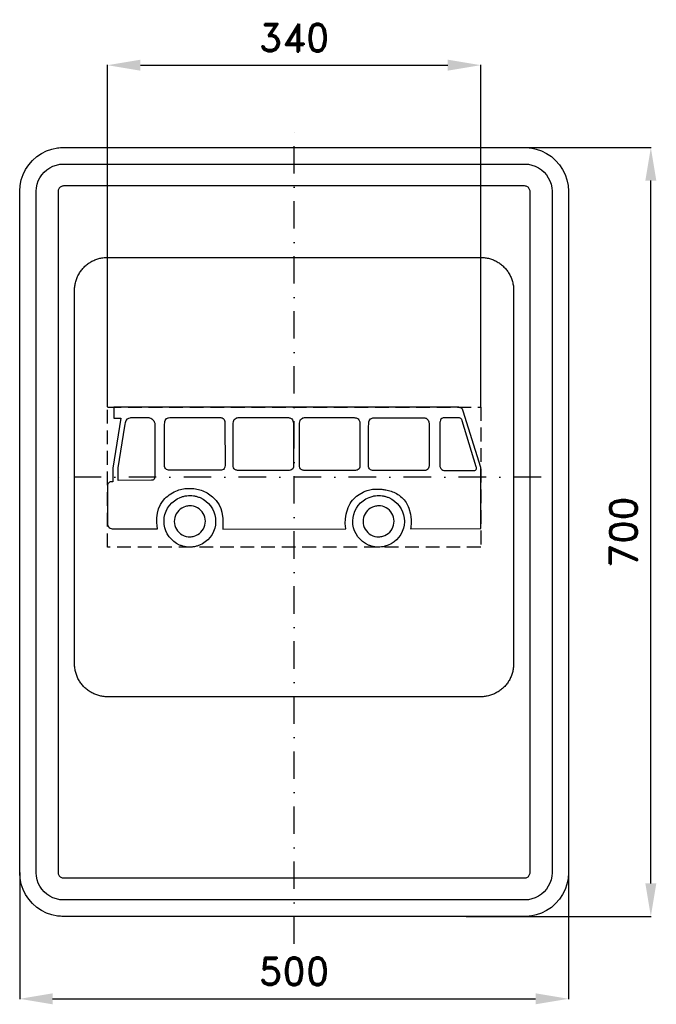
# Model space of a CAD drawing. Header units: millimetres. Extents: x -250 to 330, y -430 to 466.
import ezdxf

# ---------------------------------------------------------------- set-up
doc = ezdxf.new("R2010")
doc.units = ezdxf.units.MM
doc.header["$LTSCALE"] = 5
doc.linetypes.add('ČERCHOVANÁX2', pattern=[2, 1, -0.5, 0, -0.5])
doc.linetypes.add('ČÁRKOVANÁX2', pattern=[1.5, 1, -0.5])
doc.layers.add('Kóty', color=2, linetype='Continuous')
doc.layers.add('Značka', color=7, linetype='Continuous')
doc.styles.get("Standard").update_dxf_attribs({"font": 'romand.shx', "height": 25})
doc.dimstyles.get("Standard").update_dxf_attribs({"dimtxt": 25, "dimasz": 30, "dimexe": 0.18, "dimexo": 0.0625, "dimgap": 12.5, "dimtad": 1, "dimdec": 0, "dimzin": 0, "dimdsep": 46, "dimtxsty": 'Standard', "dimcen": 0.09, "dimadec": 0, "dimazin": 0, "dimtfac": 1, "dimtdec": 0, "dimtofl": 0, "dimtmove": 0, "dimatfit": 3, "dimfxl": 1, "dimtolj": 1, "dimtzin": 0, "dimarcsym": 0})

# ---------------------------------------------------------------- blocks, each defined once
blk = doc.blocks.new('*D0')
at = {"layer": 'Defpoints', "color": 0, "transparency": 16777216}
for p in [(-250, -310), (250, -310), (250, -425)]:
    blk.add_point(p, dxfattribs=at)
at = {"layer": 'Kóty', "color": 0, "lineweight": -2, "transparency": 16777216}
for p, q in [((-250, -310.0625), (-250, -425.18)), ((250, -310.0625), (250, -425.18)), ((-220, -425), (220, -425))]:
    blk.add_line(p, q, dxfattribs=at)
at = {"layer": 'Kóty', "color": 0, "transparency": 16777216}
for points in [[(-220, -420), (-220, -430), (-250, -425)], [(220, -420), (220, -430), (250, -425)]]:
    blk.add_solid(points, dxfattribs=at)
at = {"layer": 'Kóty', "color": 0, "transparency": 16777216, "insert": (0, -400), "char_height": 25, "attachment_point": 5}
blk.add_mtext('\\A1;500', dxfattribs=at)
blk = doc.blocks.new('*D1')
at = {"layer": 'Defpoints', "color": 0, "transparency": 16777216}
for p in [(134.41, 350), (325, 350), (156.85, -350)]:
    blk.add_point(p, dxfattribs=at)
at = {"layer": 'Kóty', "color": 0, "lineweight": -2, "transparency": 16777216}
for p, q in [((134.47, 350), (325.18, 350)), ((325, -320), (325, 320)), ((156.91, -350), (325.18, -350))]:
    blk.add_line(p, q, dxfattribs=at)
at = {"layer": 'Kóty', "color": 0, "transparency": 16777216}
for points in [[(320, 320), (330, 320), (325, 350)], [(320, -320), (330, -320), (325, -350)]]:
    blk.add_solid(points, dxfattribs=at)
at = {"layer": 'Kóty', "color": 0, "transparency": 16777216, "insert": (300, 0), "char_height": 25, "attachment_point": 5, "rotation": 90}
blk.add_mtext('\\A1;700', dxfattribs=at)
blk = doc.blocks.new('*D2')
at = {"layer": 'Defpoints', "color": 0, "transparency": 16777216}
for p in [(170, 425), (-170, 113.75), (170, 113.75)]:
    blk.add_point(p, dxfattribs=at)
at = {"layer": 'Kóty', "color": 0, "lineweight": -2, "transparency": 16777216}
for p, q in [((-170, 113.8125), (-170, 425.18)), ((-140, 425), (140, 425)), ((170, 113.8125), (170, 425.18))]:
    blk.add_line(p, q, dxfattribs=at)
at = {"layer": 'Kóty', "color": 0, "transparency": 16777216}
for points in [[(-140, 430), (-140, 420), (-170, 425)], [(140, 430), (140, 420), (170, 425)]]:
    blk.add_solid(points, dxfattribs=at)
at = {"layer": 'Kóty', "color": 0, "transparency": 16777216, "insert": (0, 450), "char_height": 25, "attachment_point": 5}
blk.add_mtext('\\A1;340', dxfattribs=at)

msp = doc.modelspace()

# ---------------------------------------------------------------- linework, layer by layer
at = {"layer": 'Značka', "color": 6, "linetype": 'ČERCHOVANÁX2', "ltscale": 5}
for points in [[(0, -375), (0, 375)], [(225, 50), (-225, 50)]]:
    msp.add_lwpolyline(points, dxfattribs=at)
at = {"layer": 'Značka', "color": 5}
for points in [[(-210, -350), (-210.2, -349.9995), (-210.3, -349.9988, -0.0321716), (-215.5, -349.637), (-220.6, -348.5823), (-225.5, -346.9227), (-230.1, -344.5885), (-234.4, -341.714), (-238.3, -338.2843), (-241.7, -334.4026), (-244.6, -330.0906), (-246.9, -325.4605), (-248.6, -320.5549), (-249.7, -315.4767), (-250, -310.314), (-250, -310.157), (-250, -310), (-250, 310), (-250, 310.157), (-250, 310.314), (-249.6, 315.479), (-248.6, 320.555), (-246.9, 325.464), (-244.6, 330.091), (-241.7, 334.402), (-238.3, 338.284), (-234.4, 341.717), (-230.1, 344.589), (-225.5, 346.906), (-220.6, 348.582), (-215.5, 349.654, -0.0367311), (-210.3, 349.999), (-210.2, 350), (-210, 350), (210, 350), (210.2, 350), (210.3, 349.999, -0.0321716), (215.5, 349.637), (220.6, 348.582), (225.5, 346.923), (230.1, 344.589), (234.4, 341.714), (238.3, 338.284), (241.7, 334.403), (244.6, 330.091), (246.9, 325.46), (248.6, 320.555), (249.7, 315.477), (250, 310.314), (250, 310.157), (250, 310), (250, -310), (250, -310.157), (250, -310.314), (249.6, -315.4791), (248.6, -320.5549), (246.9, -325.4636), (244.6, -330.0906), (241.7, -334.4017), (238.3, -338.2843), (234.4, -341.7172), (230.1, -344.5885), (225.5, -346.9061), (220.6, -348.5823), (215.5, -349.6542, -0.0367341), (210.3, -349.9988), (210.2, -349.9996), (210, -350), (-210, -350)], [(-210, -335), (-210.1, -334.9997), (-210.2, -334.9992, -0.0321601), (-213.4, -334.7731), (-216.6, -334.1139), (-219.7, -333.0767), (-222.6, -331.6178), (-225.3, -329.8212), (-227.7, -327.6777), (-229.8, -325.2516), (-231.6, -322.5566), (-233.1, -319.6628), (-234.1, -316.5968), (-234.8, -313.423), (-235, -310.196), (-235, -310.098), (-235, -310), (-235, 310), (-235, 310.098), (-235, 310.196), (-234.8, 313.424), (-234.1, 316.597), (-233.1, 319.665), (-231.6, 322.557), (-229.8, 325.251), (-227.7, 327.678), (-225.3, 329.823), (-222.6, 331.618), (-219.7, 333.066), (-216.6, 334.114), (-213.4, 334.784, -0.0367287), (-210.2, 334.999), (-210.1, 335), (-210, 335), (210, 335), (210.1, 335), (210.2, 334.999, -0.0321789), (213.4, 334.773), (216.6, 334.114), (219.7, 333.077), (222.6, 331.618), (225.3, 329.821), (227.7, 327.678), (229.8, 325.252), (231.6, 322.557), (233.1, 319.663), (234.1, 316.597), (234.8, 313.423), (235, 310.196), (235, 310.098), (235, 310), (235, -310), (235, -310.098), (235, -310.196), (234.8, -313.424), (234.1, -316.5968), (233.1, -319.6648), (231.6, -322.5566), (229.8, -325.2511), (227.7, -327.6777), (225.3, -329.8233), (222.6, -331.6178), (219.7, -333.0663), (216.6, -334.1139), (213.4, -334.7839), (210.2, -334.9992), (210.1, -334.9997), (210, -335), (-210, -335)], [(-170, -150), (-170.1178, -150), (-170.2356, -149.999, -0.0321792), (-174.1093, -149.728, -0.0354415), (-177.9162, -148.937, -0.0362629), (-181.5977, -147.692, -0.0344168), (-185.068, -145.941, -0.033722), (-188.3013, -143.785, -0.0340844), (-191.2132, -141.213, -0.03421), (-193.7879, -138.302, -0.0342332), (-195.9414, -135.068, -0.0340475), (-197.6795, -131.595, -0.0334126), (-198.9367, -127.916, -0.0341277), (-199.7406, -124.108, -0.036745), (-199.9991, -120.236), (-199.9997, -120.118), (-200, -120), (-200, 220), (-199.9996, 220.118), (-199.9991, 220.236, -0.0321818), (-199.7277, 224.109, -0.0354451), (-198.9367, 227.916, -0.0362718), (-197.692, 231.598, -0.0344147), (-195.9414, 235.068, -0.0337102), (-193.7855, 238.301, -0.0340811), (-191.2132, 241.213, -0.0342091), (-188.3019, 243.788, -0.0342289), (-185.068, 245.941, -0.0340264), (-181.5954, 247.68, -0.0334163), (-177.9162, 248.937, -0.0341134), (-174.1075, 249.741, -0.0367486), (-170.2356, 249.999), (-170.1178, 250), (-170, 250), (170, 250), (170.118, 250), (170.236, 249.999, -0.0321795), (174.109, 249.728, -0.0354563), (177.916, 248.937, -0.0362667), (181.598, 247.692, -0.0344283), (185.068, 245.941, -0.0337327), (188.301, 243.785, -0.034076), (191.213, 241.213, -0.034198), (193.788, 238.302, -0.0342084), (195.941, 235.068, -0.034041), (197.68, 231.595, -0.0334151), (198.937, 227.916, -0.0341264), (199.741, 224.108, -0.0367402), (199.999, 220.236), (200, 220.118), (200, 220), (200, -120), (200, -120.118), (199.999, -120.236, -0.0321792), (199.728, -124.109, -0.0354496), (198.937, -127.916, -0.0362653), (197.692, -131.598, -0.034416), (195.941, -135.068, -0.0337263), (193.785, -138.301, -0.0340842), (191.213, -141.213, -0.0342061), (188.302, -143.788, -0.0342324), (185.068, -145.941, -0.0340485), (181.595, -147.68, -0.0334137), (177.916, -148.937, -0.0341264), (174.108, -149.741, -0.0367489), (170.236, -149.999), (170.118, -150), (170, -150), (-170, -150)], [(-124.29, 2.751), (-124.66, 5.717), (-124.95, 8.694), (-125.04, 12.948), (-124.58, 17.18), (-123.53, 21.221), (-121.77, 25), (-119.89, 27.827), (-117.64, 30.388, -0.0551313), (-112.35, 34.773, -0.0616626), (-106.22, 37.814, -0.0500282), (-100.83, 39.267, -0.0422603), (-95.25, 39.711, -0.040202), (-89.87, 39.351, -0.0464697), (-84.65, 38.075, -0.0534868), (-79.19, 35.614, -0.0516846), (-74.36, 32.062), (-71.01, 28.612), (-68.33, 24.64), (-66.79, 21.392), (-65.7, 17.963), (-64.8, 12.35), (-64.78, 6.657), (-64.9, 4.652), (-65.05, 2.653), (47.08, 2.988), (46.84, 5.287), (46.68, 7.585), (46.8, 11.972), (47.49, 16.356, -0.0621609), (50.07, 24.077, -0.090115), (54.73, 30.57), (56.92, 32.556), (59.34, 34.279), (62.87, 36.305, -0.0392479), (66.65, 37.814, -0.0477139), (71.46, 38.884, -0.0385739), (76.41, 39.116, -0.0239962), (79.98, 38.894, -0.0209837), (83.52, 38.353, -0.0345156), (88.51, 37.075, -0.0494649), (93.21, 34.989, -0.0638726), (98.09, 31.46, -0.061349), (101.97, 26.815, -0.0563732), (104.62, 21.774), (106.11, 16.301), (106.45, 13.711), (106.59, 11.104), (106.55, 7.851), (106.31, 4.608), (106.22, 3.756), (106.12, 2.905), (170, 3.183), (170, 58.704), (154.17, 109.984), (153.83, 110.944), (153.36, 111.812), (152.49, 112.624), (151.4, 113.172), (149.97, 113.535), (148.51, 113.665), (147.13, 113.719), (145.76, 113.75), (-164.09, 113.75), (-164.08, 103.55), (-157.78, 103.556), (-165.13, 58.078), (-165.23, 45.792), (-165.68, 45.776), (-166.12, 45.75), (-166.57, 45.706), (-167.03, 45.648), (-167.59, 45.55), (-168.14, 45.376), (-168.89, 44.897), (-169.45, 44.197), (-169.74, 43.574), (-169.9, 42.908), (-169.96, 42.431), (-170, 41.951), (-170, 7.755), (-169.96, 7.058), (-169.86, 6.367), (-169.62, 5.561), (-169.21, 4.83), (-168.53, 4.121), (-167.7, 3.59, 0.0800784), (-165.7, 2.942, 0.0358347), (-163.58, 2.766), (-162.66, 2.746), (-161.76, 2.74), (-124.29, 2.751)], [(-160.13, 47.024), (-160.14, 58.48), (-154.22, 96.312), (-153.97, 97.977), (-153.6, 99.649), (-152.93, 101.437), (-151.81, 102.903), (-150.69, 103.634), (-149.41, 104.055, -0.0444512), (-147.92, 104.24, -0.0148696), (-146.43, 104.247), (-134.5, 104.247, -0.0147467), (-133.06, 104.193, -0.0454011), (-131.65, 103.97), (-130.54, 103.559), (-129.51, 102.948), (-128.6, 102.17), (-127.86, 101.23), (-127.34, 100.204), (-127.02, 99.096), (-126.88, 97.76), (-126.89, 96.407), (-126.92, 52.678), (-126.91, 52.081), (-126.91, 51.488), (-126.92, 50.88), (-126.95, 50.264), (-127.1, 49.146), (-127.54, 48.147), (-128.11, 47.576), (-128.84, 47.229), (-129.31, 47.128), (-129.78, 47.079), (-160.13, 47.024)], [(-118.04, 96.048), (-117.98, 97.065), (-117.94, 98.085), (-117.9, 99.331), (-117.74, 100.564), (-117.43, 101.568), (-116.9, 102.474), (-116.2, 103.197), (-115.34, 103.72), (-114.84, 103.921), (-114.32, 104.06), (-113.32, 104.201), (-112.29, 104.247), (-70.01, 104.247), (-69.08, 104.241), (-68.13, 104.223, -0.0277117), (-66.84, 104.132, -0.0699819), (-65.61, 103.798), (-64.58, 103.177), (-63.79, 102.275), (-63.11, 100.508), (-62.95, 98.584), (-62.95, 98.118), (-62.95, 97.656), (-62.84, 60.736), (-63.11, 59.147), (-63.72, 57.745), (-64.44, 57.023), (-65.35, 56.526), (-66.09, 56.305), (-66.85, 56.167), (-110.63, 56.167, -0.00139885), (-111.61, 56.161, -0.00427112), (-112.59, 56.167, -0.0217392), (-113.91, 56.232, -0.0487114), (-115.22, 56.485), (-116.3, 56.929), (-117.16, 57.661), (-117.7, 58.626), (-117.95, 59.734), (-118.05, 61.096), (-118.04, 62.44), (-118.04, 96.048)], [(-55.63, 97.133), (-55.55, 98.804), (-55.3, 100.466), (-54.98, 101.476), (-54.46, 102.377), (-53.75, 103.069), (-52.9, 103.598), (-52.34, 103.859), (-51.75, 104.04), (-50.81, 104.156, -0.0158956), (-49.85, 104.148), (-7.57, 104.148), (-6.64, 104.141), (-5.69, 104.125, -0.0278615), (-4.39, 104.04, -0.0768703), (-3.17, 103.699), (-2.17, 103.043), (-1.39, 102.101), (-0.7, 100.36), (-0.51, 98.485), (-0.51, 98.02), (-0.51, 97.557), (-0.47, 60.625), (-0.69, 59.04), (-1.28, 57.644), (-2, 56.921), (-2.91, 56.425), (-3.65, 56.205), (-4.41, 56.068), (-48.18, 56.068), (-49.16, 56.063, -0.00433746), (-50.14, 56.068, -0.0217619), (-51.46, 56.134, -0.0484238), (-52.77, 56.388), (-53.86, 56.83), (-54.72, 57.561), (-55.26, 58.526), (-55.51, 59.636), (-55.61, 60.997), (-55.59, 62.34), (-55.63, 97.133)], [(4.84, 95.924), (4.9, 96.942), (4.94, 97.961), (4.98, 99.203), (5.14, 100.439), (5.45, 101.452), (5.98, 102.352), (6.68, 103.044), (7.53, 103.572), (8.1, 103.833), (8.69, 104.015), (9.63, 104.13, -0.0159796), (10.59, 104.123), (52.86, 104.123), (53.8, 104.115), (54.75, 104.099, -0.0278919), (56.04, 104.015, -0.0767096), (57.27, 103.673), (58.27, 103.017), (59.04, 102.075), (59.74, 100.334), (59.92, 98.46), (59.93, 97.994), (59.92, 97.531), (60.04, 60.609), (59.77, 59.02), (59.16, 57.618), (58.43, 56.896), (57.53, 56.399), (56.79, 56.179), (56.03, 56.043), (12.25, 56.043), (11.27, 56.037, -0.0042421), (10.29, 56.043, -0.0216799), (8.97, 56.108, -0.0485841), (7.66, 56.361), (6.58, 56.804), (5.71, 57.535), (5.18, 58.499), (4.93, 59.608), (4.83, 60.97), (4.84, 62.313), (4.84, 95.924)], [(67.84, 95.771), (67.9, 96.789), (67.94, 97.808), (67.98, 99.051), (68.14, 100.288), (68.45, 101.3), (68.98, 102.199), (69.69, 102.892), (70.54, 103.42), (71.1, 103.682), (71.69, 103.864), (72.63, 103.979), (73.59, 103.97), (115.87, 103.97), (116.8, 103.964), (117.75, 103.948, -0.0280119), (119.04, 103.865, -0.0770111), (120.27, 103.523), (121.27, 102.866), (122.04, 101.923), (122.74, 100.182), (122.93, 98.307), (122.93, 97.842), (122.93, 97.379), (123.04, 60.459), (122.77, 58.869), (122.16, 57.467), (121.44, 56.745), (120.53, 56.248), (119.79, 56.028), (119.03, 55.89), (75.25, 55.89, -0.00146431), (74.27, 55.885, -0.00439986), (73.3, 55.89, -0.0217364), (71.98, 55.956, -0.0482821), (70.66, 56.21), (69.58, 56.652), (68.71, 57.384), (68.18, 58.349), (67.93, 59.459), (67.83, 60.82), (67.84, 62.162), (67.84, 95.771)], [(132.79, 69.671), (132.84, 59.975), (132.91, 59.509), (133.01, 59.048), (133.56, 57.865), (134.47, 56.923), (135.38, 56.388), (136.38, 56.078, 0.0423311), (137.74, 55.905, 0.0139894), (139.12, 55.886), (163.9, 55.886, 0.032059), (164.67, 55.967), (165.34, 56.239), (165.64, 56.548), (165.87, 56.936), (166.07, 57.587), (166.11, 58.262), (166.07, 58.74), (166.01, 59.214), (153.19, 101.23), (153.04, 101.664), (152.85, 102.084), (152.44, 102.698), (151.9, 103.21), (151.34, 103.568), (150.73, 103.805), (150.19, 103.92), (149.64, 103.987), (137.99, 103.958, 0.0158551), (136.95, 103.975, 0.0478785), (135.92, 103.86, 0.0770972), (134.74, 103.403), (133.78, 102.587), (133.25, 101.686), (132.97, 100.667), (132.9, 99.937), (132.87, 99.208), (132.79, 69.671)], [(-71.46, 9.706), (-71.46, 9.551), (-71.47, 9.397), (-71.7, 6.34), (-72.34, 3.34), (-73.35, 0.44), (-74.77, -2.287), (-76.51, -4.822), (-78.57, -7.095), (-80.9, -9.098), (-83.49, -10.761), (-86.26, -12.092, -0.0343648), (-89.19, -13.03, -0.0343444), (-92.22, -13.599, -0.0341981), (-95.29, -13.75, -0.0342836), (-98.36, -13.521, -0.0345608), (-101.37, -12.873, -0.0344748), (-104.27, -11.857), (-107.01, -10.454), (-109.55, -8.723), (-111.83, -6.661), (-113.84, -4.335), (-115.5, -1.755), (-116.84, 1.009), (-117.78, 3.931), (-118.35, 6.947), (-118.5, 10.013), (-118.27, 13.074), (-117.62, 16.075), (-116.6, 18.971), (-115.2, 21.701), (-113.46, 24.237), (-111.39, 26.512), (-109.06, 28.512), (-106.47, 30.174), (-103.7, 31.504, -0.0343165), (-100.77, 32.443, -0.0343901), (-97.75, 33.014, -0.0344375), (-94.67, 33.164, -0.0343526), (-91.6, 32.933, -0.0342685), (-88.6, 32.285, -0.0342531), (-85.69, 31.27), (-82.96, 29.867), (-80.41, 28.138), (-78.13, 26.076), (-76.13, 23.749), (-74.46, 21.169), (-73.13, 18.405), (-72.19, 15.483), (-71.63, 12.615), (-71.46, 9.706)], [(100.49, 9.706), (100.49, 9.551), (100.48, 9.397), (100.25, 6.341), (99.6, 3.34), (98.59, 0.44), (97.18, -2.287), (95.44, -4.822), (93.38, -7.095), (91.04, -9.098), (88.46, -10.761), (85.68, -12.092), (82.76, -13.03, -0.0343914), (79.73, -13.599, -0.0342337), (76.66, -13.75, -0.0342492), (73.59, -13.52, -0.0344507), (70.58, -12.873, -0.0344791), (67.68, -11.858), (64.94, -10.454), (62.4, -8.723), (60.12, -6.661), (58.11, -4.334), (56.44, -1.755), (55.11, 1.009), (54.17, 3.931), (53.6, 6.947), (53.45, 10.013), (53.68, 13.074), (54.33, 16.075), (55.35, 18.971), (56.75, 21.701), (58.48, 24.237), (60.55, 26.512), (62.89, 28.512), (65.47, 30.174), (68.25, 31.504), (71.18, 32.443, -0.0342938), (74.2, 33.013, -0.034372), (77.27, 33.164, -0.0343885), (80.34, 32.934, -0.0343139), (83.35, 32.285, -0.0343063), (86.25, 31.27), (88.99, 29.867), (91.53, 28.138), (93.81, 26.076), (95.82, 23.749), (97.49, 21.169), (98.82, 18.405), (99.76, 15.483), (100.32, 12.615), (100.49, 9.706)], [(-80.85, 9.706), (-80.85, 9.798), (-80.86, 9.891), (-81, 11.728), (-81.38, 13.532), (-81.99, 15.274), (-82.84, 16.912), (-83.88, 18.435), (-85.12, 19.801), (-86.53, 21.003), (-88.08, 22.002), (-89.74, 22.802), (-91.5, 23.366), (-93.32, 23.708, 0.0341068), (-95.17, 23.798, 0.0342069), (-97.01, 23.661, 0.0347322), (-98.82, 23.272), (-100.56, 22.661), (-102.2, 21.817), (-103.73, 20.778), (-105.1, 19.54), (-106.31, 18.143), (-107.31, 16.593), (-108.11, 14.931), (-108.68, 13.176), (-109.02, 11.364), (-109.11, 9.522), (-108.97, 7.684), (-108.58, 5.882), (-107.97, 4.141), (-107.12, 2.5), (-106.08, 0.978), (-104.84, -0.387), (-103.44, -1.59), (-101.88, -2.588), (-100.22, -3.388), (-98.46, -3.953), (-96.65, -4.295, 0.0343639), (-94.8, -4.384, 0.0342594), (-92.96, -4.245, 0.0341656), (-91.15, -3.856), (-89.4, -3.246), (-87.76, -2.404), (-86.23, -1.365), (-84.86, -0.127), (-83.66, 1.271), (-82.66, 2.819), (-81.85, 4.481), (-81.28, 6.237), (-80.95, 7.959), (-80.85, 9.706)], [(91.1, 9.706), (91.1, 9.798), (91.09, 9.891), (90.96, 11.729), (90.57, 13.532), (89.96, 15.274), (89.11, 16.912), (88.07, 18.435), (86.83, 19.801), (85.42, 21.003), (83.87, 22.002), (82.2, 22.802), (80.44, 23.366), (78.63, 23.708, 0.0341874), (76.78, 23.798, 0.0341904), (74.94, 23.66, 0.0345169), (73.13, 23.272), (71.39, 22.661), (69.74, 21.817), (68.21, 20.778), (66.84, 19.54), (65.64, 18.143), (64.64, 16.593), (63.84, 14.931), (63.27, 13.176), (62.93, 11.364), (62.84, 9.522), (62.98, 7.684), (63.37, 5.882), (63.98, 4.141), (64.82, 2.5), (65.86, 0.978), (67.11, -0.387), (68.51, -1.589), (70.06, -2.588), (71.73, -3.388), (73.49, -3.953), (75.3, -4.294, 0.034307), (77.15, -4.384, 0.0342949), (78.99, -4.245, 0.0343738), (80.8, -3.856), (82.54, -3.246), (84.19, -2.404), (85.72, -1.365), (87.09, -0.127), (88.29, 1.27), (89.29, 2.819), (90.09, 4.481), (90.66, 6.237), (90.99, 7.959), (91.1, 9.706)]]:
    msp.add_lwpolyline(points, format="xyb", dxfattribs=at)
msp.add_lwpolyline([(-210, -315), (210, -315), (210, -315), (210, -315), (210.7, -314.955), (211.3, -314.823), (211.9, -314.615), (212.5, -314.324), (213.1, -313.964), (213.5, -313.536), (214, -313.05), (214.3, -312.511), (214.6, -311.933), (214.8, -311.319), (215, -310.685), (215, -310.039), (215, -310.02), (215, -310), (215, 310), (215, 310.02), (215, 310.039), (215, 310.685), (214.8, 311.319), (214.6, 311.933), (214.3, 312.511), (214, 313.05), (213.5, 313.536), (213.1, 313.965), (212.5, 314.324), (211.9, 314.613), (211.3, 314.823), (210.7, 314.957), (210, 315), (210, 315), (210, 315), (-210, 315), (-210, 315), (-210, 315), (-210.7, 314.955), (-211.3, 314.823), (-211.9, 314.615), (-212.5, 314.324), (-213.1, 313.964), (-213.5, 313.536), (-214, 313.05), (-214.3, 312.511), (-214.6, 311.933), (-214.8, 311.319), (-215, 310.685), (-215, 310.039), (-215, 310.02), (-215, 310), (-215, -310), (-215, -310.02), (-215, -310.039), (-215, -310.685), (-214.8, -311.319), (-214.6, -311.933), (-214.3, -312.511), (-214, -313.05), (-213.5, -313.536), (-213.1, -313.965), (-212.5, -314.324), (-211.9, -314.613), (-211.3, -314.823), (-210.7, -314.957), (-210, -315), (-210, -315), (-210, -315)], dxfattribs=at)
at = {"layer": 'Značka', "color": 6, "linetype": 'ČÁRKOVANÁX2', "ltscale": 2.5}
msp.add_lwpolyline([(-170, -13.75), (-170, 113.75), (170, 113.75), (170, -13.75), (-170, -13.75)], dxfattribs=at)

# ---------------------------------------------------------------- dimensions: what is measured, and where the dimension line sits
at = {"layer": 'Kóty'}
for base, p1, p2, picture, middle in [((170, 425), (-170, 113.75), (170, 113.75), '*D2', (0, 450)), ((250, -425), (-250, -310), (250, -310), '*D0', (0, -400))]:
    dim = msp.add_linear_dim(base=base, p1=p1, p2=p2, dimstyle='Standard', dxfattribs=at)
    dim.commit()
    dim.dimension.update_dxf_attribs({"geometry": picture, "text_midpoint": middle})
dim = msp.add_linear_dim(base=(325, 350), p1=(156.8502, -350), p2=(134.4095, 350), angle=90, dimstyle='Standard', dxfattribs=at)
dim.commit()
dim.dimension.update_dxf_attribs({"geometry": '*D1', "text_midpoint": (300, 0)})

doc.saveas('drawing.dxf')
